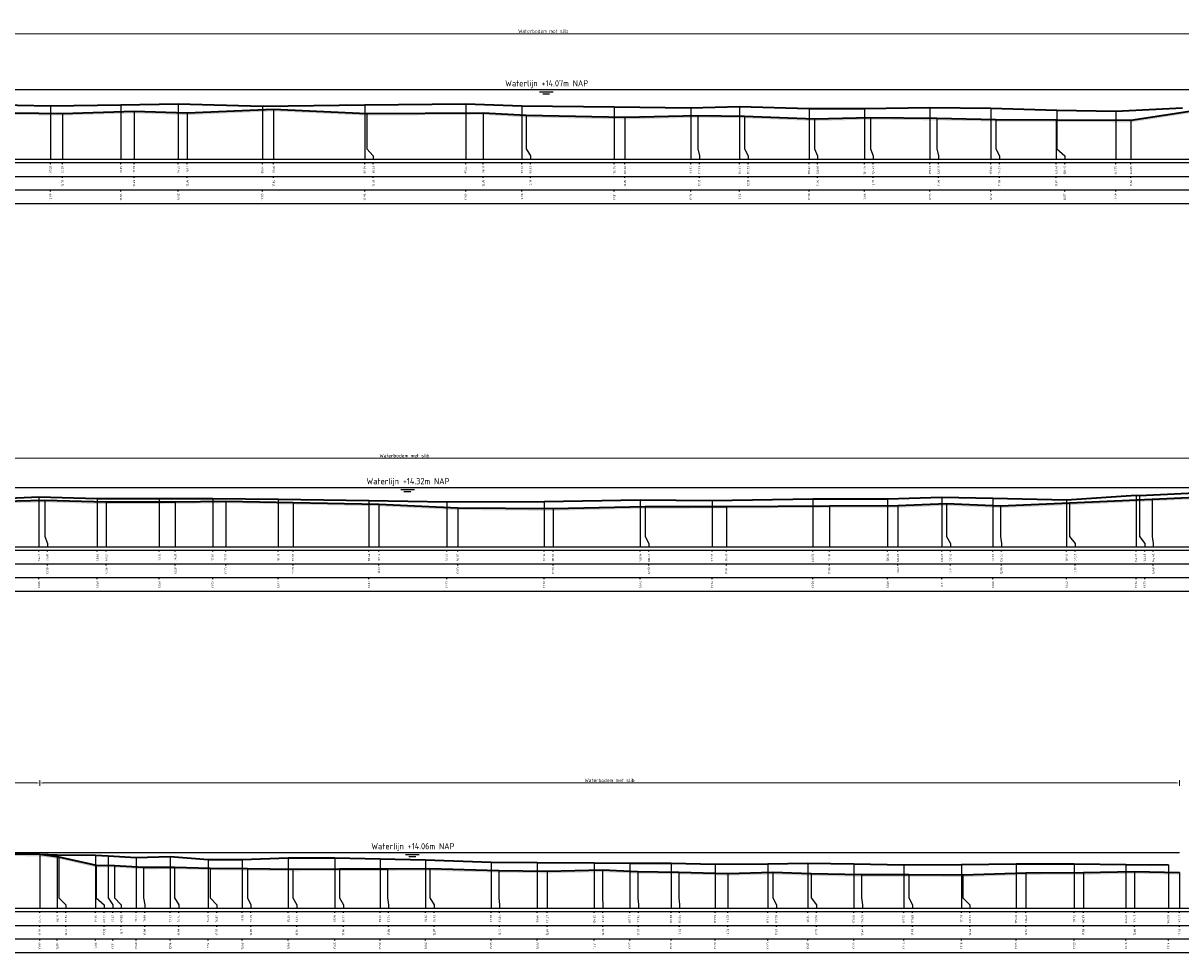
# Model space of a CAD drawing. Header units: metres. Extents: x 197883 to 206898, y 361907 to 364395.
# Tile 119 of 256: x 205847 to 205931, y 363098 to 363165. Entities that reach past the tile are written whole.
import ezdxf
from ezdxf.enums import TextEntityAlignment as Align

# ---------------------------------------------------------------- set-up
doc = ezdxf.new("R2010")
doc.units = ezdxf.units.M
doc.header["$PDMODE"] = 35
doc.header["$PDSIZE"] = 0.075
for name, color, linetype, lineweight in [('X-ME-AL-PROFIEL_BOVENKANT SLIB-GD', 42, 'Continuous', 35), ('X-ME-AL-PROFIEL_HUIDIG MAAIVELD-GD', 252, 'Continuous', 0), ('X-XX-AL-DETAIL1-M', 7, 'Continuous', 18), ('X-XX-AL-DWARSPROFIEL_PROFIELLIJN MAAIVELD-GD', 8, 'Continuous', 35), ('X-XX-AL-NAP-T18', 7, 'Continuous', 18)]:
    doc.layers.add(name, color=color, linetype=linetype, lineweight=lineweight)
doc.layers.add('X-ME-AL-PROFIEL_WATERLIJN-GD', color=150, linetype='Continuous')
doc.layers.add('X-ME-AL-PROFIELRASTER-S', color=7, linetype='Continuous')
doc.styles.add('NLCS-ISO', font='NLCS-ISO.ttf', dxfattribs={"height": 1.8})
doc.styles.add('NLCS-ISO-ANNOTATIVE-T18', font='NLCS-ISO.ttf', dxfattribs={"height": 1.8})
doc.styles.add('NLCS-ISO-M100-T25', font='NLCS-ISO.ttf', dxfattribs={"height": 0.25})
doc.dimstyles.new('NLCS-M100-T25-PIJL_L2_H1', dxfattribs={"dimscale": 0.1, "dimtxt": 2.5, "dimasz": 2.5, "dimexe": 2, "dimexo": 2, "dimgap": 0.7, "dimtad": 1, "dimzin": 0, "dimdsep": 46, "dimtxsty": 'NLCS-ISO-M100-T25', "dimcen": 0, "dimdle": 2, "dimclrd": 256, "dimclre": 256, "dimclrt": 256, "dimadec": 1, "dimazin": 0, "dimtfac": 1, "dimtdec": 3, "dimtofl": 0, "dimtmove": 0, "dimatfit": 3, "dimfxl": 2, "dimfxlon": 1, "dimtfillclr": 256, "dimtolj": 1, "dimtzin": 0, "dimlwd": -1, "dimlwe": -1, "dimarcsym": 0})

# ---------------------------------------------------------------- blocks, each defined once
blk = doc.blocks.new('SAL-PROFIELRASTER_BALK_EIND1-D')
at = {"color": 0, "linetype": 'ByBlock', "lineweight": -2, "flags": 128}
for points in [[(0, 0), (1, 0)], [(0, -2.5), (1, -2.5)], [(0, -12.5), (1, -12.5)]]:
    blk.add_lwpolyline(points, dxfattribs=at)
blk = doc.blocks.new('SAL-PROFIELRASTER_BALK_EIND2-D')
at = {"color": 0, "linetype": 'ByBlock', "lineweight": -2}
blk.add_line((1, -12.5), (0, -12.5), dxfattribs=at)
blk = doc.blocks.new('SAL-PROFIELRASTER_BALK_DATA-D')
at = {"color": 0, "linetype": 'ByBlock', "lineweight": -2}
blk.add_lwpolyline([(0, -3.5), (0, -2.5)], dxfattribs=at)
at = {"color": 0, "linetype": 'ByBlock', "lineweight": -2, "style": 'NLCS-ISO-ANNOTATIVE-T18'}
blk.add_attdef('GETAL', text='', height=1.5, rotation=90, dxfattribs=at).set_placement((0.75, -5), align=Align.RIGHT)
blk = doc.blocks.new('SAL-PROFIELRASTER_AANHAAL-D')
at = {"color": 9, "linetype": 'ByBlock', "lineweight": -2, "flags": 128}
blk.add_lwpolyline([(0, 1), (0, 0)], dxfattribs=at)
blk = doc.blocks.new('SAL-PROFIELRASTER_AANHAAL_STAGGER-D')
at = {"color": 9, "linetype": 'ByBlock', "lineweight": -2, "flags": 128}
for points in [[(0, 0), (0, -0.25)], [(0, -0.25), (1, -0.75)], [(1, -0.75), (1, -1)]]:
    blk.add_lwpolyline(points, dxfattribs=at)
blk = doc.blocks.new('*D54')
at = {"layer": 'Defpoints', "color": 0, "transparency": 16777216}
for p in [(205812.145, 363133.738), (205937.526, 363128.953), (205812.145, 363124.629)]:
    blk.add_point(p, dxfattribs=at)
at = {"layer": 'X-XX-AL-DETAIL1-M', "color": 253, "transparency": 16777216}
for p, q in [((205812.145, 363133.538), (205812.145, 363133.938)), ((205937.526, 363133.538), (205937.526, 363133.938)), ((205937.276, 363133.738), (205812.395, 363133.738))]:
    blk.add_line(p, q, dxfattribs=at)
for points in [[(205812.395, 363133.78), (205812.395, 363133.697), (205812.145, 363133.738)], [(205937.276, 363133.78), (205937.276, 363133.697), (205937.526, 363133.738)]]:
    blk.add_solid(points, dxfattribs=at)
at = {"layer": 'X-XX-AL-DETAIL1-M', "color": 253, "transparency": 16777216, "insert": (205874.835, 363133.934), "char_height": 0.25, "attachment_point": 5, "style": 'NLCS-ISO-M100-T25'}
blk.add_mtext('\\A1;Waterbodem met slib', dxfattribs=at)
blk = doc.blocks.new('*D78')
at = {"layer": 'Defpoints', "color": 0, "transparency": 16777216}
for p in [(205816.411, 363164.615), (205816.411, 363160.052), (205953.452, 363160.052)]:
    blk.add_point(p, dxfattribs=at)
at = {"layer": 'X-XX-AL-DETAIL1-M', "color": 253, "transparency": 16777216}
for p, q in [((205816.411, 363164.415), (205816.411, 363164.815)), ((205953.202, 363164.615), (205816.661, 363164.615)), ((205953.452, 363164.415), (205953.452, 363164.815))]:
    blk.add_line(p, q, dxfattribs=at)
for points in [[(205816.661, 363164.657), (205816.661, 363164.573), (205816.411, 363164.615)], [(205953.202, 363164.657), (205953.202, 363164.573), (205953.452, 363164.615)]]:
    blk.add_solid(points, dxfattribs=at)
at = {"layer": 'X-XX-AL-DETAIL1-M', "color": 253, "transparency": 16777216, "insert": (205884.931, 363164.81), "char_height": 0.25, "attachment_point": 5, "style": 'NLCS-ISO-M100-T25'}
blk.add_mtext('\\A1;Waterbodem met slib', dxfattribs=at)
blk = doc.blocks.new('*D82')
at = {"layer": 'Defpoints', "color": 0, "transparency": 16777216}
for p in [(205819.142, 363110.113), (205848.295, 363104.921), (205819.142, 363101.004)]:
    blk.add_point(p, dxfattribs=at)
at = {"layer": 'X-XX-AL-DETAIL1-M', "color": 253, "transparency": 16777216}
for p, q in [((205819.142, 363109.913), (205819.142, 363110.313)), ((205848.295, 363109.913), (205848.295, 363110.313)), ((205848.045, 363110.113), (205819.392, 363110.113))]:
    blk.add_line(p, q, dxfattribs=at)
for points in [[(205819.392, 363110.154), (205819.392, 363110.071), (205819.142, 363110.113)], [(205848.045, 363110.154), (205848.045, 363110.071), (205848.295, 363110.113)]]:
    blk.add_solid(points, dxfattribs=at)
at = {"layer": 'X-XX-AL-DETAIL1-M', "color": 253, "transparency": 16777216, "insert": (205833.719, 363110.308), "char_height": 0.25, "attachment_point": 5, "style": 'NLCS-ISO-M100-T25'}
blk.add_mtext('\\A1;Waterbodem', dxfattribs=at)
blk = doc.blocks.new('*D83')
at = {"layer": 'Defpoints', "color": 0, "transparency": 16777216}
for p in [(205848.295, 363110.113), (205848.295, 363104.921), (205931.232, 363101.004)]:
    blk.add_point(p, dxfattribs=at)
at = {"layer": 'X-XX-AL-DETAIL1-M', "color": 253, "transparency": 16777216}
for p, q in [((205848.295, 363109.913), (205848.295, 363110.313)), ((205931.232, 363109.913), (205931.232, 363110.313)), ((205930.982, 363110.113), (205848.545, 363110.113))]:
    blk.add_line(p, q, dxfattribs=at)
for points in [[(205848.545, 363110.154), (205848.545, 363110.071), (205848.295, 363110.113)], [(205930.982, 363110.154), (205930.982, 363110.071), (205931.232, 363110.113)]]:
    blk.add_solid(points, dxfattribs=at)
at = {"layer": 'X-XX-AL-DETAIL1-M', "color": 253, "transparency": 16777216, "insert": (205889.763, 363110.308), "char_height": 0.25, "attachment_point": 5, "style": 'NLCS-ISO-M100-T25'}
blk.add_mtext('\\A1;Waterbodem met slib', dxfattribs=at)

msp = doc.modelspace()

# ---------------------------------------------------------------- hatches: boundary and pattern name
at = {"layer": 'X-ME-AL-PROFIEL_HUIDIG MAAIVELD-GD'}
h = msp.add_hatch(dxfattribs=at)
h.set_pattern_fill('AGR-MAAIVELD', color=256, scale=0.05, pattern_type=2)
h.set_pattern_definition([(45, (-14.5062, -841.07584), (-0.25000007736, 0.25000007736), []), (45, (-14.5419, -841.04012), (0, 0.50000015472), [0.3535535, -0.3535535]), (45, (-14.57763, -841.0044), (0, 0.50000015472), [0.3535535, -0.3535535]), (45, (-14.61384, -840.9682), (0, 0.50000015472), [0.3535535, -0.3535535]), (45, (-14.64906, -840.93298), (0, 0.50000015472), [0.3535535, -0.3535535]), (45, (-14.68477, -840.89727), (0, 0.50000015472), [0.3535535, -0.3535535]), (45, (-14.7205, -840.86155), (0, 0.50000015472), [0.3535535, -0.3535535]), (315, (-14.5062, -841.07584), (0.25000007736, 0.25000007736), []), (315, (-14.4705, -841.04012), (0.50000015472, -1e-16), [0.3535535, -0.3535535]), (315, (-14.43477, -841.0044), (0.50000015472, -1e-16), [0.3535535, -0.3535535]), (315, (-14.39856, -840.9682), (0.50000015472, -1e-16), [0.3535535, -0.3535535]), (315, (-14.36334, -840.93298), (0.50000015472, -1e-16), [0.3535535, -0.3535535]), (315, (-14.32763, -840.89727), (0.50000015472, -1e-16), [0.3535535, -0.3535535]), (315, (-14.2919, -840.86155), (0.50000015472, -1e-16), [0.3535535, -0.3535535])])
h.paths.add_polyline_path([(205961.782, 363162.154), (205961.782, 363162.004), (205960.128, 363161.637), (205958.165, 363161.428), (205956.819, 363161.059), (205955.04, 363160.835), (205953.913, 363160.604), (205953.756, 363160.471), (205952.711, 363160.282), (205950.235, 363160.18), (205947.445, 363160.152), (205945.074, 363159.964), (205940.861, 363159.677), (205936.728, 363159.322), (205932.466, 363158.921), (205927.707, 363158.18), (205922.272, 363158.214), (205917.884, 363158.237), (205913.572, 363158.323), (205908.758, 363158.376), (205904.668, 363158.28), (205899.586, 363158.477), (205896.188, 363158.514), (205890.878, 363158.399), (205883.688, 363158.539), (205880.568, 363158.728), (205872.086, 363158.674), (205865.317, 363158.985), (205859.025, 363158.709), (205855.154, 363158.839), (205849.947, 363158.677), (205844.759, 363158.737), (205839.971, 363158.717), (205834.18, 363158.901), (205829.069, 363159.187), (205824.736, 363159.426), (205821.931, 363159.923), (205819.702, 363160.035), (205817.648, 363160.283), (205816.411, 363160.416), (205816.269, 363160.459), (205815.327, 363160.679), (205815.139, 363161), (205814.709, 363161.186), (205813.523, 363161.434), (205811.415, 363161.513), (205809.482, 363161.577), (205806.901, 363161.616), (205804.365, 363161.678), (205802.289, 363161.794), (205799.43, 363161.839), (205796.83, 363161.731), (205794.339, 363161.742), (205792.254, 363161.618), (205790.426, 363161.574), (205788.038, 363161.546), (205786.013, 363161.521), (205783.859, 363161.515), (205783.859, 363161.665), (205786.013, 363161.671), (205788.038, 363161.696), (205790.426, 363161.724), (205792.254, 363161.768), (205794.339, 363161.892), (205796.83, 363161.881), (205799.43, 363161.989), (205802.289, 363161.944), (205804.365, 363161.828), (205806.901, 363161.766), (205809.482, 363161.727), (205811.415, 363161.663), (205813.523, 363161.584), (205814.709, 363161.336), (205815.139, 363161.15), (205815.327, 363160.829), (205816.269, 363160.609), (205816.411, 363160.566), (205817.648, 363160.433), (205819.702, 363160.185), (205821.931, 363160.073), (205824.736, 363159.576), (205829.069, 363159.337), (205834.18, 363159.051), (205839.971, 363158.867), (205844.759, 363158.887), (205849.947, 363158.827), (205855.154, 363158.989), (205859.025, 363158.859), (205865.317, 363159.135), (205872.086, 363158.824), (205880.568, 363158.878), (205883.688, 363158.689), (205890.878, 363158.549), (205896.188, 363158.664), (205899.586, 363158.627), (205904.668, 363158.43), (205908.758, 363158.526), (205913.572, 363158.473), (205917.884, 363158.387), (205922.272, 363158.364), (205927.707, 363158.33), (205932.466, 363159.071), (205936.728, 363159.472), (205940.861, 363159.827), (205945.074, 363160.114), (205947.445, 363160.302), (205950.235, 363160.33), (205952.711, 363160.432), (205953.756, 363160.621), (205953.913, 363160.754), (205955.04, 363160.985), (205956.819, 363161.209), (205958.165, 363161.578), (205960.128, 363161.787)])
h = msp.add_hatch(dxfattribs=at)
h.set_pattern_fill('AGR-MAAIVELD', color=256, scale=0.05, pattern_type=2)
h.set_pattern_definition([(45, (-12.59725, -819.3844), (-0.25000007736, 0.25000007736), []), (45, (-12.63297, -819.3487), (0, 0.50000015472), [0.3535535, -0.3535535]), (45, (-12.6687, -819.313), (0, 0.50000015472), [0.3535535, -0.3535535]), (45, (-12.7049, -819.27677), (0, 0.50000015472), [0.3535535, -0.3535535]), (45, (-12.7401, -819.24155), (0, 0.50000015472), [0.3535535, -0.3535535]), (45, (-12.77583, -819.20584), (0, 0.50000015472), [0.3535535, -0.3535535]), (45, (-12.81154, -819.17013), (0, 0.50000015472), [0.3535535, -0.3535535]), (315, (-12.59725, -819.3844), (0.25000007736, 0.25000007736), []), (315, (-12.56154, -819.3487), (0.50000015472, -1e-16), [0.3535535, -0.3535535]), (315, (-12.52583, -819.313), (0.50000015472, -1e-16), [0.3535535, -0.3535535]), (315, (-12.4896, -819.27677), (0.50000015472, -1e-16), [0.3535535, -0.3535535]), (315, (-12.4544, -819.24155), (0.50000015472, -1e-16), [0.3535535, -0.3535535]), (315, (-12.4187, -819.20584), (0.50000015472, -1e-16), [0.3535535, -0.3535535]), (315, (-12.38297, -819.17013), (0.50000015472, -1e-16), [0.3535535, -0.3535535])])
h.paths.add_polyline_path([(206019.628, 363129.721), (206016.963, 363129.875), (206012.435, 363129.959), (206007.911, 363130.041), (206004.173, 363130.208), (206002.122, 363130.189), (205997.87, 363130.285), (205993.797, 363130.618), (205991.827, 363130.814), (205990.747, 363131.078), (205989.675, 363131.182), (205988.487, 363131.298), (205987.447, 363131.397), (205987.174, 363131.452), (205986.331, 363131.621), (205984.783, 363131.995), (205983.713, 363132.335), (205982.133, 363132.438), (205980.058, 363132.549), (205977.919, 363132.626), (205976.657, 363132.815), (205973.881, 363132.728), (205971.509, 363132.795), (205968.791, 363132.759), (205966.413, 363132.687), (205963.862, 363132.662), (205961.589, 363132.815), (205958.689, 363132.753), (205956.078, 363132.862), (205953.759, 363132.773), (205951.385, 363132.642), (205948.695, 363132.534), (205946.801, 363132.723), (205946.123, 363132.492), (205945.425, 363132.32), (205943.242, 363131.994), (205941.418, 363131.878), (205939.525, 363131.724), (205938.274, 363131.55), (205937.534, 363131.627), (205936.423, 363130.417), (205935.076, 363130.38), (205932.96, 363130.927), (205929.26, 363130.769), (205923.226, 363130.483), (205918.218, 363130.273), (205914.291, 363130.436), (205910.751, 363130.292), (205905.768, 363130.284), (205898.269, 363130.234), (205892.352, 363130.228), (205885.655, 363130.073), (205878.714, 363130.123), (205872.974, 363130.398), (205866.725, 363130.527), (205861.829, 363130.625), (205858.158, 363130.574), (205853.132, 363130.555), (205848.666, 363130.683), (205843.577, 363130.567), (205837.654, 363130.308), (205834.673, 363130.398), (205830.197, 363130.475), (205826.819, 363130.393), (205824.114, 363130.603), (205820.992, 363130.875), (205818.069, 363130.834), (205816.372, 363131.098), (205814.731, 363131.407), (205813.11, 363131.371), (205812.145, 363131.618), (205811.388, 363131.677), (205810.333, 363131.868), (205809.698, 363132.15), (205807.748, 363132.332), (205805.245, 363132.357), (205802.812, 363132.308), (205800.145, 363132.318), (205797.648, 363132.344), (205795.315, 363132.347), (205793.059, 363132.326), (205790.797, 363132.303), (205788.245, 363132.394), (205785.845, 363132.448), (205783.859, 363132.444), (205783.859, 363132.294), (205785.845, 363132.298), (205788.245, 363132.244), (205790.797, 363132.153), (205793.059, 363132.176), (205795.315, 363132.197), (205797.648, 363132.194), (205800.145, 363132.168), (205802.812, 363132.158), (205805.245, 363132.207), (205807.748, 363132.182), (205809.698, 363132), (205810.333, 363131.718), (205811.388, 363131.527), (205812.145, 363131.468), (205813.11, 363131.221), (205814.731, 363131.257), (205816.372, 363130.948), (205818.069, 363130.684), (205820.992, 363130.725), (205824.114, 363130.453), (205826.819, 363130.243), (205830.197, 363130.325), (205834.673, 363130.248), (205837.654, 363130.158), (205843.577, 363130.417), (205848.666, 363130.533), (205853.132, 363130.405), (205858.158, 363130.424), (205861.829, 363130.475), (205866.725, 363130.377), (205872.974, 363130.248), (205878.714, 363129.973), (205885.655, 363129.923), (205892.352, 363130.078), (205898.269, 363130.084), (205905.768, 363130.134), (205910.751, 363130.142), (205914.291, 363130.286), (205918.218, 363130.123), (205923.226, 363130.333), (205929.26, 363130.619), (205932.96, 363130.777), (205935.076, 363130.23), (205936.423, 363130.267), (205937.534, 363131.477), (205938.274, 363131.4), (205939.525, 363131.574), (205941.418, 363131.728), (205943.242, 363131.844), (205945.425, 363132.17), (205946.123, 363132.342), (205946.801, 363132.573), (205948.695, 363132.384), (205951.385, 363132.492), (205953.759, 363132.623), (205956.078, 363132.712), (205958.689, 363132.603), (205961.589, 363132.665), (205963.862, 363132.512), (205966.413, 363132.537), (205968.791, 363132.609), (205971.509, 363132.645), (205973.881, 363132.578), (205976.657, 363132.665), (205977.919, 363132.476), (205980.058, 363132.399), (205982.133, 363132.288), (205983.713, 363132.185), (205984.783, 363131.845), (205986.331, 363131.471), (205987.174, 363131.302), (205987.447, 363131.247), (205988.487, 363131.148), (205989.675, 363131.032), (205990.747, 363130.928), (205991.827, 363130.664), (205993.797, 363130.468), (205997.87, 363130.135), (206002.122, 363130.039), (206004.173, 363130.058), (206007.911, 363129.891), (206012.435, 363129.809), (206016.963, 363129.725), (206019.628, 363129.571)])
h = msp.add_hatch(dxfattribs=at)
h.set_pattern_fill('AGR-MAAIVELD', color=256, scale=0.05, pattern_type=2)
h.set_pattern_definition([(45, (-14.869, -794.35586), (-0.25000007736, 0.25000007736), []), (45, (-14.9047, -794.32015), (0, 0.50000015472), [0.3535535, -0.3535535]), (45, (-14.94042, -794.28443), (0, 0.50000015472), [0.3535535, -0.3535535]), (45, (-14.97664, -794.2482), (0, 0.50000015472), [0.3535535, -0.3535535]), (45, (-15.01185, -794.213), (0, 0.50000015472), [0.3535535, -0.3535535]), (45, (-15.04757, -794.1773), (0, 0.50000015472), [0.3535535, -0.3535535]), (45, (-15.08328, -794.14157), (0, 0.50000015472), [0.3535535, -0.3535535]), (315, (-14.869, -794.35586), (0.25000007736, 0.25000007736), []), (315, (-14.83328, -794.32015), (0.50000015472, -1e-16), [0.3535535, -0.3535535]), (315, (-14.79757, -794.28443), (0.50000015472, -1e-16), [0.3535535, -0.3535535]), (315, (-14.76135, -794.2482), (0.50000015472, -1e-16), [0.3535535, -0.3535535]), (315, (-14.72614, -794.213), (0.50000015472, -1e-16), [0.3535535, -0.3535535]), (315, (-14.69042, -794.1773), (0.50000015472, -1e-16), [0.3535535, -0.3535535]), (315, (-14.6547, -794.14157), (0.50000015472, -1e-16), [0.3535535, -0.3535535])])
h.paths.add_polyline_path([(205931.232, 363103.6), (205931.232, 363103.45), (205927.966, 363103.515), (205924.245, 363103.44), (205920.07, 363103.425), (205915.486, 363103.272), (205911.537, 363103.301), (205908.09, 363103.298), (205904.435, 363103.368), (205901.637, 363103.462), (205898.37, 363103.376), (205894.805, 363103.477), (205891.822, 363103.52), (205889.258, 363103.631), (205885.224, 363103.543), (205881.706, 363103.595), (205876.684, 363103.728), (205873.607, 363103.718), (205870.11, 363103.712), (205866.723, 363103.693), (205863.416, 363103.74), (205860.706, 363103.776), (205858.1, 363103.846), (205855.849, 363103.837), (205853.742, 363103.964), (205852.404, 363103.973), (205849.675, 363104.598), (205848.295, 363104.771), (205845.939, 363104.808), (205843.75, 363104.822), (205841.389, 363104.839), (205839.445, 363104.861), (205837.328, 363104.784), (205835.151, 363104.868), (205832.977, 363104.817), (205830.851, 363104.843), (205826.947, 363104.789), (205825.174, 363104.722), (205823.633, 363104.66), (205822.216, 363104.519), (205821.507, 363104.506), (205820.608, 363104.672), (205819.854, 363104.532), (205819.142, 363104.912), (205818.506, 363105.203), (205817.503, 363105.344), (205817.071, 363105.723), (205816.117, 363106.121), (205814.494, 363106.321), (205812.825, 363106.603), (205810.82, 363106.582), (205808.309, 363106.529), (205805.907, 363106.556), (205803.581, 363106.54), (205801.226, 363106.544), (205799.034, 363106.654), (205796.957, 363106.605), (205794.701, 363106.636), (205792.372, 363106.521), (205790.042, 363106.544), (205787.986, 363106.55), (205785.995, 363106.569), (205783.859, 363106.556), (205783.859, 363106.706), (205785.995, 363106.719), (205787.986, 363106.7), (205790.042, 363106.694), (205792.372, 363106.671), (205794.701, 363106.786), (205796.957, 363106.755), (205799.034, 363106.804), (205801.226, 363106.694), (205803.581, 363106.69), (205805.907, 363106.706), (205808.309, 363106.679), (205810.82, 363106.732), (205812.825, 363106.753), (205814.494, 363106.471), (205816.117, 363106.271), (205817.071, 363105.873), (205817.503, 363105.494), (205818.506, 363105.353), (205819.142, 363105.062), (205819.854, 363104.682), (205820.608, 363104.822), (205821.507, 363104.656), (205822.216, 363104.669), (205823.633, 363104.81), (205825.174, 363104.872), (205826.947, 363104.939), (205830.851, 363104.993), (205832.977, 363104.967), (205835.151, 363105.018), (205837.328, 363104.934), (205839.445, 363105.011), (205841.389, 363104.989), (205843.75, 363104.972), (205845.939, 363104.958), (205848.295, 363104.921), (205849.675, 363104.748), (205852.404, 363104.123), (205853.742, 363104.114), (205855.849, 363103.987), (205858.1, 363103.996), (205860.706, 363103.926), (205863.416, 363103.89), (205866.723, 363103.843), (205870.11, 363103.862), (205873.607, 363103.868), (205876.684, 363103.878), (205881.706, 363103.745), (205885.224, 363103.693), (205889.258, 363103.781), (205891.822, 363103.67), (205894.805, 363103.627), (205898.37, 363103.526), (205901.637, 363103.612), (205904.435, 363103.518), (205908.09, 363103.448), (205911.537, 363103.451), (205915.486, 363103.422), (205920.07, 363103.575), (205924.245, 363103.59), (205927.966, 363103.665)])

# ---------------------------------------------------------------- linework, layer by layer
at = {"layer": 'X-ME-AL-PROFIEL_BOVENKANT SLIB-GD'}
for points in [[(205821.931, 363160.073), (205824.746, 363159.955), (205828.473, 363159.714), (205834.006, 363159.514), (205839.51, 363159.635), (205844.242, 363159.471), (205849.074, 363159.389), (205854.206, 363159.44), (205858.377, 363159.515), (205864.497, 363159.343), (205871.945, 363159.454), (205879.295, 363159.512), (205883.385, 363159.377), (205890.111, 363159.3), (205895.675, 363159.238), (205899.226, 363159.338), (205904.279, 363159.193), (205908.322, 363159.171), (205913.085, 363159.248), (205917.515, 363159.216), (205922.313, 363159.064), (205926.606, 363158.985), (205931.452, 363159.233)], [(205842.827, 363130.685), (205848.231, 363130.941), (205852.483, 363130.797), (205856.99, 363130.797), (205860.887, 363130.818), (205865.65, 363130.762), (205872.255, 363130.667), (205877.916, 363130.562), (205884.998, 363130.598), (205891.999, 363130.713), (205897.225, 363130.658), (205904.558, 363130.793), (205910, 363130.796), (205913.951, 363130.899), (205917.663, 363130.839), (205923.026, 363130.714), (205928.085, 363131.052), (205928.338, 363131.025), (205932.902, 363131.253)], [(205848.295, 363104.921), (205849.571, 363104.876), (205852.354, 363104.855), (205853.278, 363104.811), (205855.308, 363104.695), (205857.785, 363104.768), (205860.546, 363104.539), (205863.036, 363104.55), (205866.377, 363104.655), (205869.767, 363104.655), (205873.062, 363104.59), (205876.375, 363104.526), (205881.138, 363104.356), (205884.5, 363104.334), (205888.655, 363104.311), (205891.234, 363104.273), (205894.236, 363104.278), (205897.444, 363104.205), (205901.28, 363104.233), (205904.195, 363104.276), (205907.536, 363104.225), (205911.175, 363104.165), (205915.369, 363104.187), (205919.348, 363104.237), (205923.576, 363104.229), (205927.344, 363104.185), (205930.434, 363104.148)]]:
    msp.add_lwpolyline(points, dxfattribs=at)
at = {"layer": 'X-ME-AL-PROFIEL_WATERLIJN-GD'}
for points in [[(205816.411, 363160.566), (205953.452, 363160.566)], [(205884.657, 363160.403), (205885.657, 363160.403)], [(205884.899, 363160.258), (205885.399, 363160.258)], [(205812.145, 363131.618), (205937.526, 363131.618)], [(205874.561, 363131.455), (205875.561, 363131.455)], [(205874.803, 363131.31), (205875.303, 363131.31)], [(205819.142, 363105.062), (205931.232, 363105.062)], [(205874.913, 363104.898), (205875.913, 363104.898)], [(205875.154, 363104.754), (205875.654, 363104.754)]]:
    msp.add_lwpolyline(points, dxfattribs=at)
at = {"layer": 'X-XX-AL-DWARSPROFIEL_PROFIELLIJN MAAIVELD-GD'}
for points in [[(205844.759, 363158.887), (205849.947, 363158.827), (205855.154, 363158.989), (205859.025, 363158.859), (205865.317, 363159.135), (205872.086, 363158.824), (205880.568, 363158.878), (205883.688, 363158.689), (205890.878, 363158.549), (205896.188, 363158.664), (205899.586, 363158.627), (205904.668, 363158.43), (205908.758, 363158.526), (205913.572, 363158.473), (205917.884, 363158.387), (205922.272, 363158.364), (205927.707, 363158.33), (205932.466, 363159.071)], [(205843.577, 363130.567), (205848.666, 363130.683), (205853.132, 363130.555), (205858.158, 363130.574), (205861.829, 363130.625), (205866.725, 363130.527), (205872.974, 363130.398), (205878.714, 363130.123), (205885.655, 363130.073), (205892.352, 363130.228), (205898.269, 363130.234), (205905.768, 363130.284), (205910.751, 363130.292), (205914.291, 363130.436), (205918.218, 363130.273), (205923.226, 363130.483), (205929.26, 363130.769), (205932.96, 363130.927)], [(205845.939, 363104.958), (205848.295, 363104.921), (205849.675, 363104.748), (205852.404, 363104.123), (205853.742, 363104.114), (205855.849, 363103.987), (205858.1, 363103.996), (205860.706, 363103.926), (205863.416, 363103.89), (205866.723, 363103.843), (205870.11, 363103.862), (205873.607, 363103.868), (205876.684, 363103.878), (205881.706, 363103.745), (205885.224, 363103.693), (205889.258, 363103.781), (205891.822, 363103.67), (205894.805, 363103.627), (205898.37, 363103.526), (205901.637, 363103.612), (205904.435, 363103.518), (205908.09, 363103.448), (205911.537, 363103.451), (205915.486, 363103.422), (205920.07, 363103.575), (205924.245, 363103.59), (205927.966, 363103.665), (205931.232, 363103.6)]]:
    msp.add_lwpolyline(points, dxfattribs=at)

# ---------------------------------------------------------------- block references
at = {"layer": 'X-ME-AL-PROFIELRASTER-S'}
for p, yscale in [((205849.074, 363155.495), 3.894), ((205854.206, 363155.495), 3.945), ((205858.377, 363155.495), 4.02), ((205864.497, 363155.495), 3.848000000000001), ((205865.317, 363155.495), 3.640000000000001), ((205871.945, 363155.495), 3.959), ((205879.295, 363155.495), 4.016999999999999), ((205883.385, 363155.495), 3.882), ((205890.111, 363155.495), 3.805), ((205895.675, 363155.495), 3.743), ((205899.226, 363155.495), 3.843), ((205904.279, 363155.495), 3.698), ((205908.322, 363155.495), 3.676), ((205913.085, 363155.495), 3.753), ((205917.515, 363155.495), 3.721), ((205922.313, 363156.495), 2.569000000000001), ((205849.947, 363155.495), 3.332000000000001), ((205855.154, 363155.495), 3.494), ((205859.025, 363155.495), 3.364000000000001), ((205872.086, 363156.495), 2.329000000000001), ((205880.568, 363155.495), 3.382999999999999), ((205883.688, 363156.495), 2.194000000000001), ((205890.878, 363155.495), 3.054), ((205896.188, 363156.495), 2.169), ((205899.586, 363156.495), 2.132), ((205904.668, 363156.495), 1.935), ((205908.758, 363156.495), 2.031000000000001), ((205913.572, 363156.495), 1.978), ((205917.884, 363156.495), 1.891999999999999), ((205922.272, 363155.495), 2.869), ((205926.606, 363155.495), 3.49), ((205927.707, 363155.495), 2.835000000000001), ((205848.231, 363127.294), 3.647), ((205848.666, 363128.294), 2.388999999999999), ((205852.483, 363127.294), 3.503), ((205853.132, 363127.294), 3.260999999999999), ((205856.99, 363127.294), 3.503), ((205858.158, 363127.294), 3.279999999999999), ((205860.887, 363127.294), 3.523999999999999), ((205861.829, 363127.294), 3.331), ((205865.65, 363127.294), 3.468), ((205866.725, 363127.294), 3.233000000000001), ((205872.255, 363127.294), 3.372999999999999), ((205872.974, 363127.294), 3.103999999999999), ((205877.916, 363127.294), 3.268000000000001), ((205884.998, 363127.294), 3.304), ((205891.999, 363127.294), 3.419), ((205897.225, 363127.294), 3.364000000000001), ((205904.558, 363127.294), 3.499000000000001), ((205910, 363127.294), 3.502000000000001), ((205913.951, 363127.294), 3.605), ((205914.291, 363128.294), 2.141999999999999), ((205917.663, 363127.294), 3.545), ((205923.026, 363127.294), 3.42), ((205923.226, 363128.294), 2.189), ((205928.085, 363127.294), 3.757999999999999), ((205928.338, 363128.294), 2.731), ((205929.26, 363128.294), 2.475), ((205878.714, 363127.294), 2.829000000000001), ((205885.655, 363127.294), 2.779), ((205892.352, 363128.294), 1.933999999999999), ((205898.269, 363127.294), 2.94), ((205905.768, 363127.294), 2.99), ((205910.751, 363127.294), 2.997999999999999), ((205918.218, 363128.294), 1.978999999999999), ((205848.295, 363101.004), 3.917), ((205848.295, 363101.004), 3.917), ((205849.571, 363101.004), 3.872), ((205849.675, 363102.004), 2.744), ((205852.354, 363101.004), 3.851000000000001), ((205853.278, 363102.004), 2.807), ((205855.308, 363101.004), 3.691000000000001), ((205857.785, 363101.004), 3.763999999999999), ((205860.546, 363101.004), 3.535), ((205863.036, 363101.004), 3.545999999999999), ((205866.377, 363101.004), 3.651), ((205869.767, 363101.004), 3.651), ((205873.062, 363101.004), 3.586), ((205876.375, 363101.004), 3.522), ((205881.138, 363101.004), 3.352), ((205884.5, 363101.004), 3.33), ((205888.655, 363101.004), 3.307), ((205891.234, 363101.004), 3.269), ((205894.236, 363101.004), 3.273999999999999), ((205904.195, 363101.004), 3.272), ((205852.404, 363102.004), 2.119), ((205853.742, 363102.004), 2.109999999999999), ((205855.849, 363102.004), 1.983000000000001), ((205858.1, 363102.004), 1.992000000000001), ((205860.706, 363102.004), 1.922000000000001), ((205863.416, 363102.004), 1.885999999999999), ((205866.723, 363102.004), 1.839), ((205870.11, 363102.004), 1.858000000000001), ((205873.607, 363102.004), 1.864000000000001), ((205876.684, 363102.004), 1.874000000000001), ((205881.706, 363102.004), 1.741), ((205885.224, 363101.004), 2.689), ((205889.258, 363102.004), 1.776999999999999), ((205891.822, 363102.004), 1.666), ((205894.805, 363102.004), 1.622999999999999), ((205897.444, 363101.004), 3.201000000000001), ((205898.37, 363101.004), 2.522), ((205901.28, 363101.004), 3.228999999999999), ((205901.637, 363102.004), 1.608000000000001), ((205904.435, 363102.004), 1.513999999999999), ((205907.536, 363101.004), 3.221), ((205908.09, 363102.004), 1.444000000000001), ((205911.175, 363101.004), 3.161), ((205911.537, 363102.004), 1.446999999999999), ((205915.369, 363101.004), 3.183), ((205915.486, 363102.004), 1.417999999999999), ((205919.348, 363101.004), 3.233000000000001), ((205920.07, 363101.004), 2.571), ((205923.576, 363101.004), 3.225), ((205924.245, 363101.004), 2.586), ((205927.344, 363101.004), 3.180999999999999), ((205927.966, 363102.004), 1.661), ((205930.434, 363101.004), 3.144), ((205931.232, 363101.004), 2.596)]:
    msp.add_blockref('SAL-PROFIELRASTER_AANHAAL-D', p, dxfattribs=dict(at, yscale=yscale))
for p, xscale, zscale in [((205872.086, 363156.495), 0.4836385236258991, 0.4836385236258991), ((205883.688, 363156.495), 0.3224112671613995, 0.3224112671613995), ((205896.188, 363156.495), 0.111580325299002, 0.111580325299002), ((205899.586, 363156.495), 0.2642577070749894, 0.2642577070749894), ((205904.668, 363156.495), 0.2359504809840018, 0.2359504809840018), ((205908.758, 363156.495), 0.1890597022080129, 0.1890597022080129), ((205913.572, 363156.495), 0.1384801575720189, 0.1384801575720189), ((205917.884, 363156.495), 0.2558933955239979, 0.2558933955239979), ((205922.313, 363156.495), 0.5838894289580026, 0.5838894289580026), ((205848.666, 363128.294), 0.1901981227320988, 0.1901981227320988), ((205892.352, 363128.294), 0.2715675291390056, 0.2715675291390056), ((205914.291, 363128.294), 0.2853915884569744, 0.2853915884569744), ((205918.218, 363128.294), 0.0697317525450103, 0.0697317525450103), ((205923.226, 363128.294), 0.4247157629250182, 0.4247157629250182), ((205928.338, 363128.294), 0.3714403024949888, 0.3714403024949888), ((205929.26, 363128.294), 0.07422589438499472, 0.07422589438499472), ((205849.675, 363102.004), 0.5207533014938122, 0.5207533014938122), ((205852.404, 363102.004), 0.5751084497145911, 0.5751084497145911), ((205853.278, 363102.004), 0.3259902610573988, 0.3259902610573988), ((205853.742, 363102.004), 0.4869056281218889, 0.4869056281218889), ((205855.849, 363102.004), 0.08417594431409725, 0.08417594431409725), ((205858.1, 363102.004), 0.3098827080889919, 0.3098827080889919), ((205860.706, 363102.004), 0.4650185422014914, 0.4650185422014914), ((205863.416, 363102.004), 0.2447462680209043, 0.2447462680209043), ((205866.723, 363102.004), 0.2791272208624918, 0.2791272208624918), ((205870.11, 363102.004), 0.2823658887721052, 0.2823658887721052), ((205873.607, 363102.004), 0.07962678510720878, 0.07962678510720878), ((205876.684, 363102.004), 0.3162025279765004, 0.3162025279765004), ((205881.706, 363102.004), 0.05682141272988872, 0.05682141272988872), ((205889.258, 363102.004), 0.02237063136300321, 0.02237063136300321), ((205891.822, 363102.004), 0.03706024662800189, 0.03706024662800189), ((205894.805, 363102.004), 0.05645441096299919, 0.05645441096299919), ((205901.637, 363102.004), 0.2688204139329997, 0.2688204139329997), ((205904.435, 363102.004), 0.3853643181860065, 0.3853643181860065), ((205908.09, 363102.004), 0.07089953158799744, 0.07089953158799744), ((205911.537, 363102.004), 0.2630236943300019, 0.2630236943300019), ((205915.486, 363102.004), 0.5076303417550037, 0.5076303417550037), ((205927.966, 363102.004), 0.002482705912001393, 0.002482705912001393)]:
    msp.add_blockref('SAL-PROFIELRASTER_AANHAAL_STAGGER-D', p, dxfattribs=dict(at, xscale=xscale, zscale=zscale))
at = {"layer": 'X-ME-AL-PROFIELRASTER-S', "yscale": 0.1}
for name, p, xscale, zscale in [('SAL-PROFIELRASTER_BALK_EIND1-D', (205783.859, 363155.495), 178.5481913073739, 178.5481913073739), ('SAL-PROFIELRASTER_BALK_EIND2-D', (205783.859, 363154.495), 178.5481913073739, 178.5481913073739), ('SAL-PROFIELRASTER_BALK_EIND2-D', (205783.859, 363153.495), 178.5481913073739, 178.5481913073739), ('SAL-PROFIELRASTER_BALK_EIND1-D', (205783.859, 363127.294), 237.532909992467, 237.532909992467), ('SAL-PROFIELRASTER_BALK_EIND2-D', (205783.859, 363126.294), 237.532909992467, 237.532909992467), ('SAL-PROFIELRASTER_BALK_EIND2-D', (205783.859, 363125.294), 237.532909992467, 237.532909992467), ('SAL-PROFIELRASTER_BALK_EIND1-D', (205783.859, 363101.004), 148.7877641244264, 148.7877641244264), ('SAL-PROFIELRASTER_BALK_EIND2-D', (205783.859, 363100.004), 148.7877641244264, 148.7877641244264), ('SAL-PROFIELRASTER_BALK_EIND2-D', (205783.859, 363099.004), 148.7877641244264, 148.7877641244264)]:
    msp.add_blockref(name, p, dxfattribs=dict(at, xscale=xscale, zscale=zscale))
at = {"layer": 'X-ME-AL-PROFIELRASTER-S', "xscale": 0.1, "yscale": 0.1, "zscale": 0.1}
for p, values in [((205849.074, 363155.495), {'GETAL': '65.21'}), ((205849.947, 363155.495), {'GETAL': '66.09'}), ((205854.206, 363155.495), {'GETAL': '70.35'}), ((205855.154, 363155.495), {'GETAL': '71.29'}), ((205858.377, 363155.495), {'GETAL': '74.52'}), ((205859.025, 363155.495), {'GETAL': '75.17'}), ((205864.497, 363155.495), {'GETAL': '80.64'}), ((205865.317, 363155.495), {'GETAL': '81.46'}), ((205871.945, 363155.495), {'GETAL': '88.09'}), ((205872.57, 363155.495), {'GETAL': '88.23'}), ((205879.295, 363155.495), {'GETAL': '95.44'}), ((205880.568, 363155.495), {'GETAL': '96.71'}), ((205883.385, 363155.495), {'GETAL': '99.53'}), ((205884.01, 363155.495), {'GETAL': '99.83'}), ((205890.111, 363155.495), {'GETAL': '106.25'}), ((205890.878, 363155.495), {'GETAL': '107.02'}), ((205895.675, 363155.495), {'GETAL': '111.82'}), ((205896.3, 363155.495), {'GETAL': '112.33'}), ((205899.226, 363155.495), {'GETAL': '115.37'}), ((205899.851, 363155.495), {'GETAL': '115.73'}), ((205904.279, 363155.495), {'GETAL': '120.42'}), ((205904.904, 363155.495), {'GETAL': '120.81'}), ((205908.322, 363155.495), {'GETAL': '124.46'}), ((205908.947, 363155.495), {'GETAL': '124.90'}), ((205913.085, 363155.495), {'GETAL': '129.23'}), ((205913.71, 363155.495), {'GETAL': '129.71'}), ((205917.515, 363155.495), {'GETAL': '133.66'}), ((205918.14, 363155.495), {'GETAL': '134.03'}), ((205922.272, 363155.495), {'GETAL': '138.41'}), ((205922.897, 363155.495), {'GETAL': '138.45'}), ((205926.606, 363155.495), {'GETAL': '142.75'}), ((205927.707, 363155.495), {'GETAL': '143.85'}), ((205849.947, 363154.495), {'GETAL': '12.33'}), ((205855.154, 363154.495), {'GETAL': '12.49'}), ((205859.025, 363154.495), {'GETAL': '12.36'}), ((205865.317, 363154.495), {'GETAL': '12.64'}), ((205872.57, 363154.495), {'GETAL': '12.33'}), ((205880.568, 363154.495), {'GETAL': '12.38'}), ((205884.01, 363154.495), {'GETAL': '12.19'}), ((205890.878, 363154.495), {'GETAL': '12.05'}), ((205896.3, 363154.495), {'GETAL': '12.17'}), ((205899.851, 363154.495), {'GETAL': '12.13'}), ((205904.904, 363154.495), {'GETAL': '11.94'}), ((205908.947, 363154.495), {'GETAL': '12.03'}), ((205913.71, 363154.495), {'GETAL': '11.98'}), ((205918.14, 363154.495), {'GETAL': '11.89'}), ((205922.272, 363154.495), {'GETAL': '11.87'}), ((205927.707, 363154.495), {'GETAL': '11.84'}), ((205849.074, 363153.495), {'GETAL': '12.89'}), ((205854.206, 363153.495), {'GETAL': '12.95'}), ((205858.377, 363153.495), {'GETAL': '13.02'}), ((205864.497, 363153.495), {'GETAL': '12.85'}), ((205871.945, 363153.495), {'GETAL': '12.96'}), ((205879.295, 363153.495), {'GETAL': '13.02'}), ((205883.385, 363153.495), {'GETAL': '12.88'}), ((205890.111, 363153.495), {'GETAL': '12.81'}), ((205895.675, 363153.495), {'GETAL': '12.74'}), ((205899.226, 363153.495), {'GETAL': '12.84'}), ((205904.279, 363153.495), {'GETAL': '12.70'}), ((205908.322, 363153.495), {'GETAL': '12.68'}), ((205913.085, 363153.495), {'GETAL': '12.75'}), ((205917.515, 363153.495), {'GETAL': '12.72'}), ((205922.897, 363153.495), {'GETAL': '12.57'}), ((205926.606, 363153.495), {'GETAL': '12.49'}), ((205848.231, 363127.294), {'GETAL': '64.37'}), ((205848.856, 363127.294), {'GETAL': '64.81'}), ((205852.483, 363127.294), {'GETAL': '68.62'}), ((205853.132, 363127.294), {'GETAL': '69.27'}), ((205856.99, 363127.294), {'GETAL': '73.13'}), ((205858.158, 363127.294), {'GETAL': '74.30'}), ((205860.887, 363127.294), {'GETAL': '77.03'}), ((205861.829, 363127.294), {'GETAL': '77.97'}), ((205865.65, 363127.294), {'GETAL': '81.79'}), ((205866.725, 363127.294), {'GETAL': '82.87'}), ((205872.255, 363127.294), {'GETAL': '88.40'}), ((205872.974, 363127.294), {'GETAL': '89.12'}), ((205877.916, 363127.294), {'GETAL': '94.06'}), ((205878.714, 363127.294), {'GETAL': '94.85'}), ((205884.998, 363127.294), {'GETAL': '101.14'}), ((205885.655, 363127.294), {'GETAL': '101.80'}), ((205891.999, 363127.294), {'GETAL': '108.14'}), ((205892.624, 363127.294), {'GETAL': '108.49'}), ((205897.225, 363127.294), {'GETAL': '113.37'}), ((205898.269, 363127.294), {'GETAL': '114.41'}), ((205904.558, 363127.294), {'GETAL': '120.70'}), ((205905.768, 363127.294), {'GETAL': '121.91'}), ((205910, 363127.294), {'GETAL': '126.14'}), ((205910.751, 363127.294), {'GETAL': '126.89'}), ((205913.951, 363127.294), {'GETAL': '130.09'}), ((205914.576, 363127.294), {'GETAL': '130.43'}), ((205917.663, 363127.294), {'GETAL': '133.80'}), ((205918.288, 363127.294), {'GETAL': '134.36'}), ((205923.026, 363127.294), {'GETAL': '139.17'}), ((205923.651, 363127.294), {'GETAL': '139.37'}), ((205928.085, 363127.294), {'GETAL': '144.23'}), ((205928.71, 363127.294), {'GETAL': '144.48'}), ((205929.335, 363127.294), {'GETAL': '145.40'}), ((205848.856, 363126.294), {'GETAL': '13.39'}), ((205853.132, 363126.294), {'GETAL': '13.26'}), ((205858.158, 363126.294), {'GETAL': '13.28'}), ((205861.829, 363126.294), {'GETAL': '13.33'}), ((205866.725, 363126.294), {'GETAL': '13.23'}), ((205872.974, 363126.294), {'GETAL': '13.10'}), ((205878.714, 363126.294), {'GETAL': '12.83'}), ((205885.655, 363126.294), {'GETAL': '12.78'}), ((205892.624, 363126.294), {'GETAL': '12.93'}), ((205898.269, 363126.294), {'GETAL': '12.94'}), ((205905.768, 363126.294), {'GETAL': '12.99'}), ((205910.751, 363126.294), {'GETAL': '13.00'}), ((205914.576, 363126.294), {'GETAL': '13.14'}), ((205918.288, 363126.294), {'GETAL': '12.98'}), ((205923.651, 363126.294), {'GETAL': '13.19'}), ((205929.335, 363126.294), {'GETAL': '13.48'}), ((205848.231, 363125.294), {'GETAL': '13.65'}), ((205852.483, 363125.294), {'GETAL': '13.50'}), ((205856.99, 363125.294), {'GETAL': '13.50'}), ((205860.887, 363125.294), {'GETAL': '13.52'}), ((205865.65, 363125.294), {'GETAL': '13.47'}), ((205872.255, 363125.294), {'GETAL': '13.37'}), ((205877.916, 363125.294), {'GETAL': '13.27'}), ((205884.998, 363125.294), {'GETAL': '13.30'}), ((205891.999, 363125.294), {'GETAL': '13.42'}), ((205897.225, 363125.294), {'GETAL': '13.36'}), ((205904.558, 363125.294), {'GETAL': '13.50'}), ((205910, 363125.294), {'GETAL': '13.50'}), ((205913.951, 363125.294), {'GETAL': '13.61'}), ((205917.663, 363125.294), {'GETAL': '13.55'}), ((205923.026, 363125.294), {'GETAL': '13.42'}), ((205928.085, 363125.294), {'GETAL': '13.76'}), ((205928.71, 363125.294), {'GETAL': '13.73'}), ((205848.295, 363101.004), {'GETAL': '64.44'}), ((205848.295, 363101.004), {'GETAL': '64.44'}), ((205849.571, 363101.004), {'GETAL': '65.71'}), ((205850.196, 363101.004), {'GETAL': '65.82'}), ((205852.354, 363101.004), {'GETAL': '68.50'}), ((205852.979, 363101.004), {'GETAL': '68.55'}), ((205853.604, 363101.004), {'GETAL': '69.42'}), ((205854.229, 363101.004), {'GETAL': '69.88'}), ((205855.308, 363101.004), {'GETAL': '71.45'}), ((205855.933, 363101.004), {'GETAL': '71.99'}), ((205857.785, 363101.004), {'GETAL': '73.93'}), ((205858.41, 363101.004), {'GETAL': '74.24'}), ((205860.546, 363101.004), {'GETAL': '76.69'}), ((205861.171, 363101.004), {'GETAL': '76.85'}), ((205863.036, 363101.004), {'GETAL': '79.18'}), ((205863.661, 363101.004), {'GETAL': '79.56'}), ((205866.377, 363101.004), {'GETAL': '82.52'}), ((205867.002, 363101.004), {'GETAL': '82.86'}), ((205869.767, 363101.004), {'GETAL': '85.91'}), ((205870.392, 363101.004), {'GETAL': '86.25'}), ((205873.062, 363101.004), {'GETAL': '89.20'}), ((205873.687, 363101.004), {'GETAL': '89.75'}), ((205876.375, 363101.004), {'GETAL': '92.52'}), ((205877, 363101.004), {'GETAL': '92.82'}), ((205881.138, 363101.004), {'GETAL': '97.28'}), ((205881.763, 363101.004), {'GETAL': '97.85'}), ((205884.5, 363101.004), {'GETAL': '100.64'}), ((205885.224, 363101.004), {'GETAL': '101.37'}), ((205888.655, 363101.004), {'GETAL': '104.80'}), ((205889.28, 363101.004), {'GETAL': '105.40'}), ((205891.234, 363101.004), {'GETAL': '107.37'}), ((205891.859, 363101.004), {'GETAL': '107.96'}), ((205894.236, 363101.004), {'GETAL': '110.38'}), ((205894.861, 363101.004), {'GETAL': '110.95'}), ((205897.444, 363101.004), {'GETAL': '113.59'}), ((205898.37, 363101.004), {'GETAL': '114.51'}), ((205901.28, 363101.004), {'GETAL': '117.42'}), ((205901.905, 363101.004), {'GETAL': '117.78'}), ((205904.195, 363101.004), {'GETAL': '120.34'}), ((205904.82, 363101.004), {'GETAL': '120.58'}), ((205907.536, 363101.004), {'GETAL': '123.68'}), ((205908.161, 363101.004), {'GETAL': '124.23'}), ((205911.175, 363101.004), {'GETAL': '127.32'}), ((205911.8, 363101.004), {'GETAL': '127.68'}), ((205915.369, 363101.004), {'GETAL': '131.51'}), ((205915.994, 363101.004), {'GETAL': '131.63'}), ((205919.348, 363101.004), {'GETAL': '135.49'}), ((205920.07, 363101.004), {'GETAL': '136.21'}), ((205923.576, 363101.004), {'GETAL': '139.72'}), ((205924.245, 363101.004), {'GETAL': '140.39'}), ((205927.344, 363101.004), {'GETAL': '143.48'}), ((205927.969, 363101.004), {'GETAL': '144.11'}), ((205930.434, 363101.004), {'GETAL': '146.58'}), ((205931.232, 363101.004), {'GETAL': '147.37'}), ((205848.295, 363100.004), {'GETAL': '13.92'}), ((205850.196, 363100.004), {'GETAL': '13.74'}), ((205852.979, 363100.004), {'GETAL': '13.12'}), ((205854.229, 363100.004), {'GETAL': '13.11'}), ((205855.933, 363100.004), {'GETAL': '12.98'}), ((205858.41, 363100.004), {'GETAL': '12.99'}), ((205861.171, 363100.004), {'GETAL': '12.92'}), ((205863.661, 363100.004), {'GETAL': '12.89'}), ((205867.002, 363100.004), {'GETAL': '12.84'}), ((205870.392, 363100.004), {'GETAL': '12.86'}), ((205873.687, 363100.004), {'GETAL': '12.86'}), ((205877, 363100.004), {'GETAL': '12.87'}), ((205881.763, 363100.004), {'GETAL': '12.74'}), ((205885.224, 363100.004), {'GETAL': '12.69'}), ((205889.28, 363100.004), {'GETAL': '12.78'}), ((205891.859, 363100.004), {'GETAL': '12.67'}), ((205894.861, 363100.004), {'GETAL': '12.62'}), ((205898.37, 363100.004), {'GETAL': '12.52'}), ((205901.905, 363100.004), {'GETAL': '12.61'}), ((205904.82, 363100.004), {'GETAL': '12.51'}), ((205908.161, 363100.004), {'GETAL': '12.44'}), ((205911.8, 363100.004), {'GETAL': '12.45'}), ((205915.994, 363100.004), {'GETAL': '12.42'}), ((205920.07, 363100.004), {'GETAL': '12.57'}), ((205924.245, 363100.004), {'GETAL': '12.59'}), ((205927.969, 363100.004), {'GETAL': '12.66'}), ((205931.232, 363100.004), {'GETAL': '12.60'}), ((205848.295, 363099.004), {'GETAL': '13.92'}), ((205849.571, 363099.004), {'GETAL': '13.87'}), ((205852.354, 363099.004), {'GETAL': '13.85'}), ((205853.604, 363099.004), {'GETAL': '13.81'}), ((205855.308, 363099.004), {'GETAL': '13.69'}), ((205857.785, 363099.004), {'GETAL': '13.76'}), ((205860.546, 363099.004), {'GETAL': '13.54'}), ((205863.036, 363099.004), {'GETAL': '13.55'}), ((205866.377, 363099.004), {'GETAL': '13.65'}), ((205869.767, 363099.004), {'GETAL': '13.65'}), ((205873.062, 363099.004), {'GETAL': '13.59'}), ((205876.375, 363099.004), {'GETAL': '13.52'}), ((205881.138, 363099.004), {'GETAL': '13.35'}), ((205884.5, 363099.004), {'GETAL': '13.33'}), ((205888.655, 363099.004), {'GETAL': '13.31'}), ((205891.234, 363099.004), {'GETAL': '13.27'}), ((205894.236, 363099.004), {'GETAL': '13.27'}), ((205897.444, 363099.004), {'GETAL': '13.20'}), ((205901.28, 363099.004), {'GETAL': '13.23'}), ((205904.195, 363099.004), {'GETAL': '13.27'}), ((205907.536, 363099.004), {'GETAL': '13.22'}), ((205911.175, 363099.004), {'GETAL': '13.16'}), ((205915.369, 363099.004), {'GETAL': '13.18'}), ((205919.348, 363099.004), {'GETAL': '13.23'}), ((205923.576, 363099.004), {'GETAL': '13.23'}), ((205927.344, 363099.004), {'GETAL': '13.18'}), ((205930.434, 363099.004), {'GETAL': '13.14'})]:
    msp.add_blockref('SAL-PROFIELRASTER_BALK_DATA-D', p, dxfattribs=at).add_auto_attribs(values)

# ---------------------------------------------------------------- texts
at = {"layer": 'X-XX-AL-NAP-T18', "color": 10, "char_height": 0.45, "width": 15.43377, "attachment_point": 7, "style": 'NLCS-ISO'}
for s, insert in [('Waterlijn +14.07m NAP', (205882.168, 363160.656)), ('Waterlijn +14.32m NAP', (205872.073, 363131.708)), ('Waterlijn +14.06m NAP', (205872.424, 363105.151))]:
    msp.add_mtext(s, dxfattribs=dict(at, insert=insert))

# ---------------------------------------------------------------- dimensions: what is measured, and where the dimension line sits
at = {"layer": 'X-XX-AL-DETAIL1-M', "color": 253}
for base, p1, p2, text, picture, middle in [((205816.411, 363164.615), (205953.452, 363160.052), (205816.411, 363160.052), 'Waterbodem met slib', '*D78', (205884.931, 363164.615)), ((205812.145, 363133.738), (205937.526, 363128.953), (205812.145, 363124.629), 'Waterbodem met slib', '*D54', (205874.835, 363133.738)), ((205819.142, 363110.113), (205848.295, 363104.921), (205819.142, 363101.004), 'Waterbodem', '*D82', (205833.719, 363110.113)), ((205848.295, 363110.113), (205931.232, 363101.004), (205848.295, 363104.921), 'Waterbodem met slib', '*D83', (205889.763, 363110.113))]:
    dim = msp.add_linear_dim(base=base, p1=p1, p2=p2, text=text, dimstyle='NLCS-M100-T25-PIJL_L2_H1', override={"dimclrd": 253, "dimclre": 253, "dimclrt": 253}, dxfattribs=at)
    dim.commit()
    dim.dimension.update_dxf_attribs({"geometry": picture, "text_midpoint": middle, "dimtype": 160})

doc.saveas('drawing.dxf')
